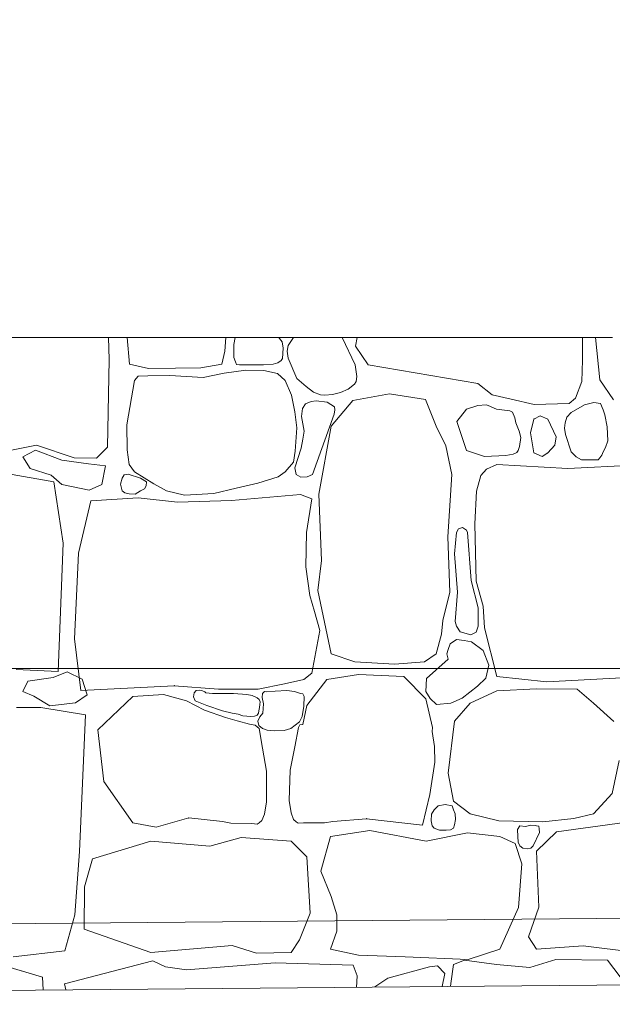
# Model space of a CAD drawing. Header units: millimetres. Extents: x -573548 to 674770, y -184010 to -47794.
# Tile 145 of 181: x 111859 to 112797, y -105553 to -103995. Entities that reach past the tile are written whole.
import ezdxf
from ezdxf.enums import TextEntityAlignment as Align

# ---------------------------------------------------------------- set-up
doc = ezdxf.new("R2010")
doc.units = ezdxf.units.MM
for name, color, linetype, lineweight in [('A.02 RZUT PIWNICY_is$0$_HATCH_Nr_pióra__18', 8, 'Continuous', 9), ('A.02 RZUT PIWNICY_is$0$OBRYS PARTERU#1_Nr_pióra__1', 8, 'Continuous', 9), ('A.02 RZUT PIWNICY_is$0$Structural - Bearing_Nr_pióra__21', 8, 'Continuous', 9), ('A.02 RZUT PIWNICY_is$0$Structural - Grid', 8, 'Continuous', 9), ('A.02 RZUT PIWNICY_is$0$Structural - Grid_Nr_pióra__17', 8, 'Continuous', 9)]:
    doc.layers.add(name, color=color, linetype=linetype, lineweight=lineweight)
doc.styles.add('A.02 RZUT PIWNICY_is$0$STYL_AUTOMATYCZNY_1', font='arial.ttf')

# ---------------------------------------------------------------- blocks, each defined once
blk = doc.blocks.new('*X106')
at = {"layer": 'A.02 RZUT PIWNICY_is$0$_HATCH_Nr_pióra__18'}
for p, q in [((112570.6, -104532.5), (112569.9, -104498.1)), ((112599.1, -104498.1), (112602.8, -104539.9)), ((112753.7, -104519.8), (112755.3, -104498.1)), ((112768.3, -104509.2), (112768, -104529.4)), ((112770.3, -104498.1), (112768.3, -104509.2)), ((112840.2, -104499.4), (112839.3, -104498.1)), ((112844.8, -104504.6), (112840.2, -104499.4)), ((112846.3, -104514.6), (112844.8, -104504.6)), ((112854.3, -104510.4), (112852.3, -104519.5)), ((112862.4, -104498.1), (112854.3, -104510.4)), ((112960, -104541.3), (112939.6, -104498.1)), ((112963.3, -104498.1), (112960.6, -104511.4)), ((112960.6, -104511.4), (112980.8, -104541.1)), ((113319.6, -104533.9), (113320, -104498.1)), ((113340.6, -104498.1), (113347.4, -104564.7)), ((112749, -104539.9), (112753.7, -104519.8)), ((112845, -104531), (112846.3, -104514.6)), ((112852.3, -104519.5), (112853.9, -104530.6)), ((112568.1, -104671.6), (112570.6, -104532.5)), ((112602.8, -104539.9), (112633.2, -104546.8)), ((112715.8, -104546.1), (112749, -104539.9)), ((112768, -104529.4), (112770.6, -104536.5)), ((112770.6, -104536.5), (112772.2, -104540.4)), ((112772.2, -104540.4), (112777.1, -104541.3)), ((112777.1, -104541.3), (112814.8, -104541.3)), ((112814.8, -104541.3), (112830.4, -104540)), ((112830.4, -104540), (112837.6, -104538.2)), ((112837.6, -104538.2), (112843, -104534.3)), ((112843, -104534.3), (112845, -104531)), ((112853.9, -104530.6), (112867.7, -104562.6)), ((112962.9, -104559.5), (112960, -104541.3)), ((112980.8, -104541.1), (113154.2, -104570.6)), ((113318.8, -104567.5), (113319.6, -104533.9)), ((112666.7, -104558.1), (112631.9, -104558.6)), ((112633.2, -104546.8), (112675.6, -104546.2)), ((112719.7, -104561.4), (112666.7, -104558.1)), ((112675.6, -104546.2), (112715.8, -104546.1)), ((112753, -104554.1), (112719.7, -104561.4)), ((112786.9, -104549.4), (112753, -104554.1)), ((112815.4, -104549.9), (112786.9, -104549.4)), ((112837.4, -104554.8), (112815.4, -104549.9)), ((112849.3, -104566.1), (112837.4, -104554.8)), ((112610.6, -104566.1), (112598.6, -104635.9)), ((112616.9, -104559.2), (112610.6, -104566.1)), ((112631.9, -104558.6), (112616.9, -104559.2)), ((112859.1, -104588.9), (112849.3, -104566.1)), ((112867.7, -104562.6), (112882.4, -104575.3)), ((112948.9, -104579.9), (112959, -104571.7)), ((112959, -104571.7), (112961.8, -104567.3)), ((112961.8, -104567.3), (112962.9, -104559.5)), ((113154.2, -104570.6), (113177.1, -104588.8)), ((113308.8, -104593.7), (113318.8, -104567.5)), ((113347.4, -104564.7), (113368.9, -104596.4)), ((112864.7, -104615.6), (112859.1, -104588.9)), ((112882.4, -104575.3), (112894, -104584.3)), ((112894, -104584.3), (112905.3, -104588.5)), ((112905.3, -104588.5), (112912.3, -104589)), ((112912.3, -104589), (112924.4, -104588.1)), ((112924.4, -104588.1), (112937, -104585.1)), ((112937, -104585.1), (112948.9, -104579.9)), ((113014.3, -104586.9), (112956.5, -104597.7)), ((113071.2, -104596), (113014.3, -104586.9)), ((113177.1, -104588.8), (113206.8, -104595.7)), ((112881.7, -104602.9), (112876.5, -104610.1)), ((112890.5, -104599.3), (112881.7, -104602.9)), ((112898.4, -104598.3), (112890.5, -104599.3)), ((112916, -104600.2), (112898.4, -104598.3)), ((112927.3, -104607.7), (112916, -104600.2)), ((112956.5, -104597.7), (112922.2, -104638.1)), ((113088.2, -104638.1), (113071.2, -104596)), ((113167.4, -104604.3), (113154.1, -104605.3)), ((113170.3, -104605.6), (113167.4, -104604.3)), ((113206.8, -104595.7), (113243.5, -104604.1)), ((113243.5, -104604.1), (113298.7, -104602.2)), ((113298.7, -104602.2), (113308.8, -104593.7)), ((113323.2, -104604.2), (113302, -104616.7)), ((113337.8, -104601), (113323.2, -104604.2)), ((113348.1, -104602.4), (113337.8, -104601)), ((113352.3, -104612.5), (113348.1, -104602.4)), ((112867.8, -104640.9), (112864.7, -104615.6)), ((112876.5, -104610.1), (112875.4, -104622.9)), ((112892.5, -104714.5), (112927.1, -104619.4)), ((112927.1, -104619.4), (112927.8, -104612.3)), ((112927.8, -104612.3), (112927.3, -104607.7)), ((113136.5, -104611.3), (113121.2, -104630.7)), ((113154.1, -104605.3), (113136.5, -104611.3)), ((113183.5, -104611.3), (113170.3, -104605.6)), ((113205.1, -104613.8), (113183.5, -104611.3)), ((113209.1, -104615.8), (113205.1, -104613.8)), ((113213, -104625), (113209.1, -104615.8)), ((113302, -104616.7), (113295.2, -104623.8)), ((113355.3, -104620.3), (113352.3, -104612.5)), ((113358.8, -104639.1), (113355.3, -104620.3)), ((112598.6, -104635.9), (112599.1, -104675.5)), ((112875.4, -104622.9), (112879.2, -104646.2)), ((113121.2, -104630.7), (113136.5, -104676.9)), ((113214.5, -104632.8), (113213, -104625)), ((113219.7, -104646.3), (113214.5, -104632.8)), ((113243, -104627), (113237.6, -104648.9)), ((113253.1, -104621.6), (113243, -104627)), ((113264.8, -104627), (113253.1, -104621.6)), ((113278, -104655.1), (113264.8, -104627)), ((113292.6, -104632.7), (113291.3, -104641.5)), ((113295.2, -104623.8), (113292.6, -104632.7)), ((112865.2, -104677.8), (112867.8, -104640.9)), ((112879.2, -104646.2), (112877.3, -104658.6)), ((112922.2, -104638.1), (112902.8, -104745.5)), ((113103.4, -104669.1), (113088.2, -104638.1)), ((113222.3, -104656.3), (113219.7, -104646.3)), ((113237.6, -104648.9), (113243, -104680.6)), ((113291.3, -104641.5), (113292.9, -104651.3)), ((113292.9, -104651.3), (113302, -104678.6)), ((113359.8, -104661.3), (113358.8, -104639.1)), ((112877.3, -104658.6), (112874.7, -104672.9)), ((113220.1, -104670.3), (113222.3, -104656.3)), ((113276, -104668.3), (113278, -104655.1)), ((113356, -104672.2), (113359.8, -104661.3)), ((112290.7, -104701.3), (112455.9, -104668.3)), ((112454.3, -104676.2), (112434.2, -104686.5)), ((112495.6, -104691.9), (112454.3, -104676.2)), ((112455.9, -104668.3), (112515.3, -104688.1)), ((112550.8, -104688.9), (112568.1, -104671.6)), ((112599.1, -104675.5), (112602.4, -104698.8)), ((112862.6, -104695.3), (112865.2, -104677.8)), ((112874.7, -104672.9), (112864.5, -104704.3)), ((113112.9, -104714.5), (113103.4, -104669.1)), ((113136.5, -104676.9), (113164.5, -104686.4)), ((113198.4, -104684.4), (113210.3, -104682.3)), ((113210.3, -104682.3), (113216.1, -104680)), ((113216.1, -104680), (113217.8, -104676.9)), ((113217.8, -104676.9), (113220.1, -104670.3)), ((113243, -104680.6), (113256, -104686.1)), ((113256, -104686.1), (113264.8, -104680.6)), ((113264.8, -104680.6), (113276, -104668.3)), ((113302, -104678.6), (113309.7, -104686.9)), ((113350.3, -104684.1), (113352.3, -104678.6)), ((113352.3, -104678.6), (113356, -104672.2)), ((112434.2, -104686.5), (112446, -104705.1)), ((112537.8, -104697.7), (112495.6, -104691.9)), ((112515.3, -104688.1), (112550.8, -104688.9)), ((112565.2, -104700.7), (112537.8, -104697.7)), ((112849.3, -104710.3), (112862.6, -104695.3)), ((113164.5, -104686.4), (113198.4, -104684.4)), ((113309.7, -104686.9), (113318.4, -104691.6)), ((113318.4, -104691.6), (113330.8, -104691.7)), ((113330.8, -104691.7), (113344.5, -104691.4)), ((113344.5, -104691.4), (113347.3, -104688.1)), ((113347.3, -104688.1), (113350.3, -104684.1)), ((112483, -104726.4), (112408.4, -104713.3)), ((112446, -104705.1), (112478.9, -104715.9)), ((112558.9, -104730.6), (112565.2, -104700.7)), ((112602.4, -104698.8), (112610.6, -104710.3)), ((112610.6, -104710.3), (112641.2, -104729.5)), ((112838.3, -104718.1), (112849.3, -104710.3)), ((112864.5, -104704.3), (112866.8, -104714.9)), ((113167.8, -104706.2), (113159.2, -104716.1)), ((113184.3, -104698.8), (113167.8, -104706.2)), ((113296.6, -104705), (113184.3, -104698.8)), ((113422.4, -104698.8), (113296.6, -104705)), ((112478.9, -104715.9), (112496.1, -104730.6)), ((112498, -104823.5), (112483, -104726.4)), ((112591.5, -104720.5), (112588.7, -104729.7)), ((112588.7, -104729.7), (112591.5, -104740.7)), ((112594.3, -104715.4), (112591.5, -104720.5)), ((112601, -104714.3), (112594.3, -104715.4)), ((112620.5, -104720.5), (112601, -104714.3)), ((112629.9, -104726.5), (112620.5, -104720.5)), ((112629.4, -104732.6), (112629.9, -104726.5)), ((112641.2, -104729.5), (112661.6, -104740.7)), ((112771.5, -104736.1), (112805.8, -104728.6)), ((112805.8, -104728.6), (112838.3, -104718.1)), ((112866.8, -104714.9), (112873.9, -104718.7)), ((112873.9, -104718.7), (112884.2, -104718.2)), ((112884.2, -104718.2), (112892.5, -104714.5)), ((113106.7, -104813.2), (113112.9, -104714.5)), ((113159.2, -104716.1), (113152.1, -104740.9)), ((112496.1, -104730.6), (112539.2, -104739.4)), ((112539.2, -104739.4), (112558.9, -104730.6)), ((112591.5, -104740.7), (112595.5, -104743.6)), ((112595.5, -104743.6), (112602.2, -104745.2)), ((112602.2, -104745.2), (112612.1, -104745.7)), ((112612.1, -104745.7), (112620.5, -104740.7)), ((112620.5, -104740.7), (112626.6, -104737.2)), ((112626.6, -104737.2), (112629.4, -104732.6)), ((112661.6, -104740.7), (112690.1, -104747.3)), ((112690.1, -104747.3), (112736.6, -104744.7)), ((112736.6, -104744.7), (112771.5, -104736.1)), ((113152.1, -104740.9), (113149.3, -104792.9)), ((112541.8, -104756.1), (112522.4, -104839)), ((112616.5, -104751.6), (112541.8, -104756.1)), ((112678.7, -104758.5), (112616.5, -104751.6)), ((112764.6, -104755.7), (112678.7, -104758.5)), ((112873.3, -104746.3), (112764.6, -104755.7)), ((112891.5, -104753.1), (112873.3, -104746.3)), ((112883, -104806.6), (112891.5, -104753.1)), ((112902.8, -104745.5), (112906.9, -104850.7)), ((112882.1, -104860.8), (112883, -104806.6)), ((113120.4, -104806.6), (113117.3, -104840.2)), ((113123.5, -104800.7), (113120.4, -104806.6)), ((113130.1, -104798.3), (113123.5, -104800.7)), ((113136.4, -104802.5), (113130.1, -104798.3)), ((113138.1, -104806.6), (113136.4, -104802.5)), ((113143.4, -104882.3), (113138.1, -104806.6)), ((113149.3, -104792.9), (113151.3, -104883.3)), ((113110, -104900.7), (113106.7, -104813.2)), ((112490.1, -105026.2), (112498, -104823.5)), ((112522.4, -104839), (112515.9, -104974.7)), ((112906.9, -104850.7), (112901.2, -104898.2)), ((113117.3, -104840.2), (113121.9, -104901)), ((112888.5, -104906.1), (112882.1, -104860.8)), ((113154.7, -104925.7), (113143.4, -104882.3)), ((113151.3, -104883.3), (113162.5, -104923)), ((112901.2, -104898.2), (112922.2, -104998.1)), ((113098.9, -104945.7), (113110, -104900.7)), ((113121.9, -104901), (113118.3, -104947)), ((112895.5, -104931.4), (112888.5, -104906.1)), ((112904.4, -104961.4), (112895.5, -104931.4)), ((113154.5, -104954.7), (113154.7, -104925.7)), ((113162.5, -104923), (113164.5, -104957.2)), ((113096.8, -104967.1), (113098.9, -104945.7)), ((113118.3, -104947), (113120.4, -104954.7)), ((112891.5, -105028.7), (112904.4, -104961.4)), ((113120.4, -104954.7), (113126.5, -104963.3)), ((113126.5, -104963.3), (113143.1, -104968.4)), ((113151.6, -104964.1), (113154.5, -104954.7)), ((113164.5, -104957.2), (113184.3, -105034.4)), ((112515.9, -104974.7), (112525.9, -105056.4)), ((113088.2, -104998.1), (113096.8, -104967.1)), ((113120.4, -104975.9), (113110.3, -104982.5)), ((113132.7, -104977.4), (113120.4, -104975.9)), ((113144.4, -104979.3), (113132.7, -104977.4)), ((113143.1, -104968.4), (113151.6, -104964.1)), ((113107.3, -104991.5), (113105, -104998.6)), ((113110.3, -104982.5), (113107.3, -104991.5)), ((113162.8, -104993.1), (113144.4, -104979.3)), ((113171.7, -105016.5), (113162.8, -104993.1)), ((112922.2, -104998.1), (112959.4, -105010.9)), ((113070, -105010.9), (113088.2, -104998.1)), ((113107.3, -105006.8), (113072.7, -105037.5)), ((113105, -104998.6), (113107.3, -105006.8)), ((112423.7, -105022.9), (112490.1, -105026.2)), ((112959.4, -105010.9), (113022.1, -105014.6)), ((113022.1, -105014.6), (113070, -105010.9)), ((113167, -105036.6), (113171.7, -105016.5)), ((112442.1, -105041.6), (112482.4, -105035.6)), ((112482.4, -105035.6), (112504.1, -105026.6)), ((112504.1, -105026.6), (112528.2, -105038.6)), ((112528.2, -105038.6), (112536, -105063.3)), ((112848.5, -105045.9), (112878.8, -105038.7)), ((112878.8, -105038.7), (112891.5, -105028.7)), ((112883.7, -105080.1), (112915.2, -105039)), ((112915.2, -105039), (112965.1, -105031.1)), ((112965.1, -105031.1), (113037, -105034.4)), ((113037, -105034.4), (113071.9, -105069.5)), ((113072.7, -105037.5), (113071.7, -105057.8)), ((113153.7, -105049.6), (113167, -105036.6)), ((113184.3, -105034.4), (113263.2, -105042.7)), ((113263.2, -105042.7), (113422.4, -105034.4)), ((112434.3, -105057.9), (112442.1, -105041.6)), ((112525.9, -105056.4), (112673.7, -105048.9)), ((112673.7, -105048.9), (112744, -105054.2)), ((112708.3, -105056.5), (112705.4, -105059.8)), ((112714.3, -105055.9), (112708.3, -105056.5)), ((112718.6, -105056.7), (112714.3, -105055.9)), ((112721.9, -105058.3), (112718.6, -105056.7)), ((112744, -105054.2), (112806.8, -105054.2)), ((112806.8, -105054.2), (112848.5, -105045.9)), ((112852, -105056.6), (112833.4, -105057.4)), ((112864.2, -105057.7), (112852, -105056.6)), ((113129.3, -105068.4), (113153.7, -105049.6)), ((113247.1, -105053.8), (113184.3, -105057.1)), ((113311.5, -105054.2), (113247.1, -105053.8)), ((113337.1, -105076.5), (113311.5, -105054.2)), ((112451.7, -105065.1), (112434.3, -105057.9)), ((112477, -105080.7), (112451.7, -105065.1)), ((112536, -105063.3), (112517.3, -105075.9)), ((112608.2, -105065.6), (112552.7, -105118.4)), ((112656.8, -105062.9), (112608.2, -105065.6)), ((112693.1, -105072.7), (112656.8, -105062.9)), ((112705.4, -105059.8), (112704.3, -105066.4)), ((112704.3, -105066.4), (112707.1, -105072.7)), ((112723.6, -105060.2), (112721.9, -105058.3)), ((112734.4, -105061.1), (112723.6, -105060.2)), ((112767.6, -105061), (112734.4, -105061.1)), ((112788.8, -105062.9), (112767.6, -105061)), ((112797.2, -105064.3), (112788.8, -105062.9)), ((112804.9, -105067.9), (112797.2, -105064.3)), ((112807.9, -105070.7), (112804.9, -105067.9)), ((112809.8, -105074.4), (112807.9, -105070.7)), ((112813.3, -105061), (112812.9, -105067.3)), ((112812.9, -105067.3), (112814.8, -105077.4)), ((112816.4, -105058), (112813.3, -105061)), ((112820.1, -105058.4), (112816.4, -105058)), ((112833.4, -105057.4), (112820.1, -105058.4)), ((112873.3, -105061), (112864.2, -105057.7)), ((112877.3, -105061.5), (112873.3, -105061)), ((112879.3, -105066), (112877.3, -105061.5)), ((112878.7, -105081), (112879.3, -105066)), ((113071.7, -105057.8), (113078.8, -105068.8)), ((113071.9, -105069.5), (113082.6, -105115.1)), ((113078.8, -105068.8), (113088.8, -105078.3)), ((113111.7, -105076.5), (113129.3, -105068.4)), ((113184.3, -105057.1), (113142.2, -105076.5)), ((112462.5, -105083.1), (112424.1, -105083.1)), ((112533.4, -105094.8), (112462.5, -105083.1)), ((112517.3, -105075.9), (112477, -105080.7)), ((112721.7, -105087.4), (112693.1, -105072.7)), ((112707.1, -105072.7), (112725.1, -105080.2)), ((112755, -105098.8), (112721.7, -105087.4)), ((112725.1, -105080.2), (112750.1, -105088.3)), ((112807.8, -105088.6), (112808.9, -105083)), ((112808.9, -105083), (112809.3, -105078.6)), ((112809.3, -105078.6), (112809.8, -105074.4)), ((112814.8, -105077.4), (112813.8, -105092.3)), ((112876, -105097.5), (112878.7, -105081)), ((112877.4, -105109.9), (112883.7, -105080.1)), ((113088.8, -105078.3), (113111.7, -105076.5)), ((113142.2, -105076.5), (113117.1, -105105)), ((113369.3, -105105.4), (113337.1, -105076.5)), ((112524, -105310.9), (112533.4, -105094.8)), ((112750.1, -105088.3), (112765.2, -105092.3)), ((112773.3, -105104.4), (112755, -105098.8)), ((112765.2, -105092.3), (112774.7, -105094)), ((112774.7, -105094), (112782.4, -105096.5)), ((112782.4, -105096.5), (112794.9, -105097.6)), ((112794.9, -105097.6), (112800.6, -105097.2)), ((112800.6, -105097.2), (112804.9, -105095.1)), ((112804.9, -105095.1), (112807, -105092.4)), ((112809, -105098), (112806.3, -105104.6)), ((112807, -105092.4), (112807.8, -105088.6)), ((112813.8, -105092.3), (112809, -105098)), ((112872, -105105.8), (112876, -105097.5)), ((112552.7, -105118.4), (112562.5, -105200.2)), ((112793.1, -105109.6), (112773.3, -105104.4)), ((112801.6, -105111.3), (112793.1, -105109.6)), ((112808.2, -105116.7), (112801.6, -105111.3)), ((112806.3, -105104.6), (112807.7, -105111.8)), ((112807.7, -105111.8), (112813.3, -105116.7)), ((112813.3, -105147.4), (112808.2, -105116.7)), ((112813.3, -105116.7), (112820.7, -105118.9)), ((112820.7, -105118.9), (112832.4, -105120)), ((112847.8, -105119.8), (112858, -105116.7)), ((112858, -105116.7), (112872, -105105.8)), ((112864.6, -105145.7), (112870.6, -105115.1)), ((112870.6, -105115.1), (112872.4, -105110.4)), ((112872.4, -105110.4), (112877.4, -105109.9)), ((113082.6, -105115.1), (113081.8, -105121.4)), ((113117.1, -105105), (113107.1, -105187.2)), ((112832.4, -105120), (112847.8, -105119.8)), ((113081.8, -105121.4), (113085.8, -105144.9)), ((112820, -105184.2), (112813.3, -105147.4)), ((112857, -105182.3), (112864.6, -105145.7)), ((113085.8, -105144.9), (113086.1, -105169.6)), ((113086.1, -105169.6), (113078.5, -105221.1)), ((113366.8, -105219.3), (113377.9, -105166.9)), ((112820, -105232.3), (112820, -105184.2)), ((112855.7, -105230.4), (112857, -105182.3)), ((113107.1, -105187.2), (113115.8, -105231.3)), ((112562.5, -105200.2), (112608.2, -105265.6)), ((113078.5, -105221.1), (113066.5, -105269.4)), ((113337.1, -105251.5), (113366.8, -105219.3)), ((112816.5, -105251.8), (112820, -105232.3)), ((112858.6, -105249.9), (112855.7, -105230.4)), ((113091.4, -105238.9), (113084.9, -105244.9)), ((113102.5, -105236.5), (113091.4, -105238.9)), ((113113.6, -105239), (113102.5, -105236.5)), ((113115.8, -105244.9), (113113.6, -105239)), ((113115.8, -105231.3), (113142.2, -105251.5)), ((112645.2, -105272.6), (112696.7, -105257.9)), ((112696.7, -105257.9), (112749.9, -105263.8)), ((112812.4, -105262.2), (112816.5, -105251.8)), ((112862.4, -105260.5), (112858.6, -105249.9)), ((112978.2, -105259.3), (112924.8, -105263.7)), ((113066.5, -105269.4), (112978.2, -105259.3)), ((113081, -105251.8), (113080.2, -105262.4)), ((113084.9, -105244.9), (113081, -105251.8)), ((113118.4, -105251.3), (113115.8, -105244.9)), ((113118.7, -105260.2), (113118.4, -105251.3)), ((113142.2, -105251.5), (113187.2, -105262.3)), ((113257, -105264.3), (113306.1, -105258.6)), ((113306.1, -105258.6), (113337.1, -105251.5)), ((112608.2, -105265.6), (112645.2, -105272.6)), ((112749.9, -105263.8), (112763.2, -105266.2)), ((112763.2, -105266.2), (112796.3, -105266.8)), ((112796.3, -105266.8), (112804.9, -105267.8)), ((112804.9, -105267.8), (112808.2, -105265.6)), ((112808.2, -105265.6), (112812.4, -105262.2)), ((112866.5, -105263.9), (112862.4, -105260.5)), ((112869.8, -105266.2), (112866.5, -105263.9)), ((112878.4, -105265.5), (112869.8, -105266.2)), ((112911.5, -105265.8), (112878.4, -105265.5)), ((112924.8, -105263.7), (112911.5, -105265.8)), ((113080.2, -105262.4), (113081.7, -105270.6)), ((113081.7, -105270.6), (113084.9, -105274.3)), ((113084.9, -105274.3), (113093.7, -105277.3)), ((113111, -105276.7), (113115.8, -105274.3)), ((113115.8, -105274.3), (113117.4, -105268.7)), ((113117.4, -105268.7), (113118.7, -105260.2)), ((113187.2, -105262.3), (113257, -105264.3)), ((113220.8, -105270.6), (113216.9, -105276.3)), ((113229.7, -105271.3), (113220.8, -105270.6)), ((113238.1, -105269.5), (113229.7, -105271.3)), ((113245, -105269.7), (113238.1, -105269.5)), ((113247.1, -105270.6), (113245, -105269.7)), ((113250.5, -105271.1), (113247.1, -105270.6)), ((113251.5, -105275.1), (113250.5, -105271.1)), ((113389.9, -105264.8), (113278.5, -105280)), ((112779.4, -105289.1), (112730.3, -105302.7)), ((112858.7, -105294.9), (112779.4, -105289.1)), ((112905.7, -105341.9), (112921, -105287.5)), ((112921, -105287.5), (112983.3, -105277.6)), ((112983.3, -105277.6), (113072.5, -105294.9)), ((113072.5, -105294.9), (113138.1, -105281.3)), ((113093.7, -105277.3), (113104.2, -105277.4)), ((113104.2, -105277.4), (113111, -105276.7)), ((113138.1, -105281.3), (113188.9, -105287.5)), ((113188.9, -105287.5), (113213.2, -105298.6)), ((113216.9, -105276.3), (113217.4, -105287.3)), ((113217.4, -105287.3), (113218.2, -105296.1)), ((113242, -105302.3), (113251.7, -105280.8)), ((113278.5, -105280), (113247.1, -105310.6)), ((113251.7, -105280.8), (113251.5, -105275.1)), ((112636.9, -105294.9), (112544.4, -105322.6)), ((112730.3, -105302.7), (112636.9, -105294.9)), ((112883.4, -105319.7), (112858.7, -105294.9)), ((113213.2, -105298.6), (113224, -105330.4)), ((113218.2, -105296.1), (113220.8, -105302.3)), ((113220.8, -105302.3), (113225.2, -105305.5)), ((113225.2, -105305.5), (113232.1, -105306.9)), ((113232.1, -105306.9), (113238.3, -105306)), ((113238.3, -105306), (113242, -105302.3)), ((112516.2, -105411.2), (112524, -105310.9)), ((112888.8, -105408.4), (112883.4, -105319.7)), ((113247.1, -105310.6), (113250.8, -105398.9)), ((112544.4, -105322.6), (112531.9, -105366.7)), ((113224, -105330.4), (113218.6, -105399.7)), ((112922.2, -105382), (112905.7, -105341.9)), ((112531.9, -105366.7), (112531.1, -105433.8)), ((112930.9, -105411.3), (112922.2, -105382)), ((113250.8, -105398.9), (113234.3, -105446)), ((112500.6, -105468), (112516.2, -105411.2)), ((112871.8, -105450.9), (112888.8, -105408.4)), ((112931.3, -105436.9), (112930.9, -105411.3)), ((113218.6, -105399.7), (113188.9, -105465.4)), ((112531.1, -105433.8), (112636.9, -105470.7)), ((112921, -105465.4), (112931.3, -105436.9)), ((113234.3, -105446), (113247.1, -105465.4)), ((112636.9, -105470.7), (112765.3, -105459.6)), ((112765.3, -105459.6), (112803.7, -105472)), ((112858.7, -105470.7), (112871.8, -105450.9)), ((113247.1, -105465.4), (113321, -105460)), ((113321, -105460), (113406, -105470.7)), ((112419.1, -105477.8), (112500.6, -105468)), ((112803.7, -105472), (112858.7, -105470.7)), ((112965.1, -105474.9), (112921, -105465.4)), ((113039, -105477.8), (112965.1, -105474.9)), ((113188.9, -105465.4), (113138.9, -105481.9)), ((112465.2, -105509.9), (112397.7, -105489.7)), ((112500, -105520.4), (112639.9, -105484)), ((112639.9, -105484), (112660.1, -105493.4)), ((112693.4, -105498.4), (112833.4, -105487.3)), ((112833.4, -105487.3), (112956.8, -105491)), ((112956.8, -105491), (112963.4, -105507.5)), ((113138.9, -105481.9), (113039, -105477.8)), ((113090.2, -105491.8), (113077.8, -105493.4)), ((113101.9, -105504.2), (113090.2, -105491.8)), ((113115.8, -105489.7), (113111.3, -105519.9)), ((113133.2, -105483.1), (113115.8, -105489.7)), ((113183.5, -105489.7), (113133.2, -105483.1)), ((113236.4, -105494.7), (113183.5, -105489.7)), ((113277.6, -105481.9), (113236.4, -105494.7)), ((113359.4, -105483.1), (113277.6, -105481.9)), ((113379.6, -105509.1), (113359.4, -105483.1)), ((112660.1, -105493.4), (112693.4, -105498.4)), ((112963.4, -105507.5), (112962.2, -105525.9)), ((113077.8, -105493.4), (113011.7, -105511.3)), ((113097.6, -105524.7), (113101.9, -105504.2)), ((112466.5, -105530.1), (112465.2, -105509.9)), ((112502.4, -105529.8), (112500, -105520.4)), ((113011.7, -105511.3), (112991.1, -105525.2)), ((113111.3, -105519.9), (113111.1, -105524.6)), ((112991.1, -105525.2), (112991.1, -105525.6))]:
    blk.add_line(p, q, dxfattribs=at)
for p in [(113243, -104627), (113264.8, -104680.6), (112673.7, -105048.9), (112696.7, -105257.9), (112978.2, -105259.3), (112808.2, -105265.6), (112808.2, -105265.6), (112866.5, -105263.9), (112866.5, -105263.9)]:
    blk.add_point(p, dxfattribs=at)
blk = doc.blocks.new('A.02 RZUT PIWNICY_is$0$Wypełnienie_14_1')
at = {"layer": 'A.02 RZUT PIWNICY_is$0$_HATCH_Nr_pióra__18'}
blk.add_blockref('*X106', (0, 0), dxfattribs=at)
blk = doc.blocks.new('A.02 RZUT PIWNICY_is$0$Standardowy znacznik osi_3')
at = {"layer": 'A.02 RZUT PIWNICY_is$0$Structural - Grid_Nr_pióra__17'}
blk.add_line((2962.2, 0), (40906.6, 0), dxfattribs=at)
at = {"layer": 'A.02 RZUT PIWNICY_is$0$Structural - Grid_Nr_pióra__17', "style": 'A.02 RZUT PIWNICY_is$0$STYL_AUTOMATYCZNY_1'}
for tag, p in [('AC_MarkerText_1_0', (-250, -335)), ('AC_MarkerText_1_1', (44118.7, -335))]:
    blk.add_attdef(tag, text='', height=350, rotation=180, dxfattribs=at).set_placement(p, align=Align.TOP_CENTER)
blk = doc.blocks.new('A.02 RZUT PIWNICY_is')
at = {"layer": 'A.02 RZUT PIWNICY_is$0$OBRYS PARTERU#1_Nr_pióra__1'}
blk.add_lwpolyline([(87547.3, -93022.2), (87547.3, -93622.2), (80856, -93622.2), (80856, -97482.2), (80306.7, -97482.2), (80306.7, -101132.2), (82397.3, -101132.2), (82397.3, -105082.2), (87537.3, -105082.2), (87537.3, -105471.8), (106939.7, -105472.5), (118516.4, -105372.5), (118516.4, -93022.2)], close=True, dxfattribs=at)
at = {"layer": 'A.02 RZUT PIWNICY_is$0$Structural - Bearing_Nr_pióra__21'}
for p, q in [((107847.3, -104498.1), (113367.3, -104498.1)), ((118607.3, -105477.2), (106908.7, -105578.1))]:
    blk.add_line(p, q, dxfattribs=at)
at = {"layer": 'A.02 RZUT PIWNICY_is$0$_HATCH_Nr_pióra__18'}
blk.add_blockref('A.02 RZUT PIWNICY_is$0$Wypełnienie_14_1', (0, 0), dxfattribs=at)
at = {"layer": 'A.02 RZUT PIWNICY_is$0$Structural - Grid', "zscale": 1000, "rotation": 180}
blk.add_blockref('A.02 RZUT PIWNICY_is$0$Standardowy znacznik osi_3', (121686.6, -105021.8), dxfattribs=at)

msp = doc.modelspace()

# ---------------------------------------------------------------- block references
at = {"ltscale": 10}
msp.add_blockref('A.02 RZUT PIWNICY_is', (-570.227, 0), dxfattribs=at)

doc.saveas('drawing.dxf')
